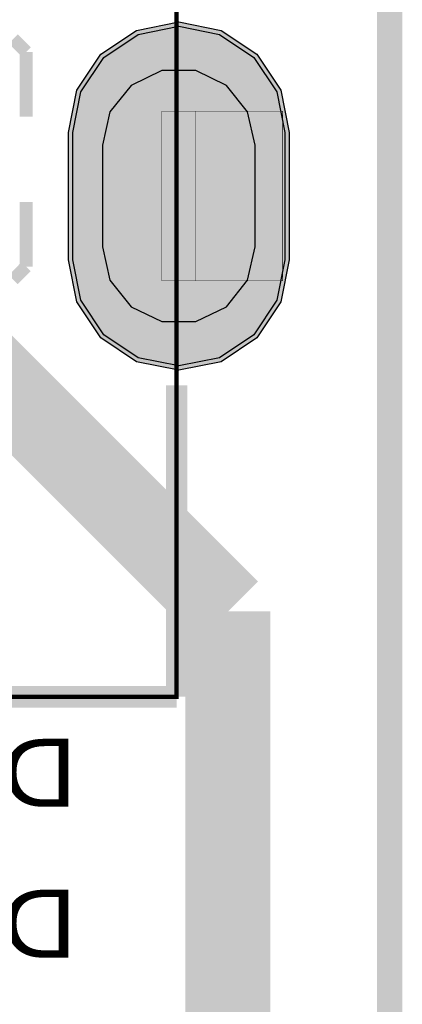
# Model space of a CAD drawing. Header units: millimetres. Extents: x -8 to 125, y -6 to 113.
# Tile 141 of 142: x 114.39 to 118.9, y 84.78 to 96.38. Entities that reach past the tile are written whole.
import ezdxf
from ezdxf.enums import TextEntityAlignment as Align

# ---------------------------------------------------------------- set-up
doc = ezdxf.new("R2010")
doc.units = ezdxf.units.MM
for name, color, linetype, true_color in [('Board Outline Layer', 7, 'Continuous', 0xff00ff), ('Bottom Layer', 7, 'Continuous', 0x0000ff), ('Bottom Silkscreen Layer', 7, 'Continuous', 0x66cc33), ('Component Shape Layer', 7, 'Continuous', 0x00cccc), ('Hole Layer', 7, 'Continuous', 0x222222), ('Multi-Layer', 7, 'Continuous', 0xc0c0c0), ('Pin Floating Layer', 7, 'Continuous', 0xff99ff), ('Pin Soldering Layer', 7, 'Continuous', 0xcc9999), ('Top Layer', 7, 'Continuous', 0xff0000), ('Top Paste Mask Layer', 7, 'Continuous', 0x808080), ('Top Silkscreen Layer', 7, 'Continuous', 0xffcc00), ('Top Solder Mask Layer', 7, 'Continuous', 0x800080)]:
    doc.layers.add(name, color=color, linetype=linetype, true_color=true_color)
doc.styles.get("Standard").update_dxf_attribs({"font": 'arial.ttf'})

msp = doc.modelspace()

# ---------------------------------------------------------------- hatches: boundary and pattern name
at = {"layer": 'Bottom Layer'}
msp.add_hatch(color=256, dxfattribs=at).paths.add_polyline_path([(117.511, 93.553), (117.416, 93.075), (117.145, 92.669), (116.74, 92.398), (116.261, 92.303), (115.783, 92.398), (115.377, 92.669), (115.106, 93.075), (115.011, 93.553), (115.011, 95.053), (115.106, 95.531), (115.377, 95.937), (115.783, 96.208), (116.261, 96.303), (116.74, 96.208), (117.145, 95.937), (117.416, 95.531), (117.511, 95.053)])
at = {"layer": 'Hole Layer'}
msp.add_hatch(color=256, dxfattribs=at).paths.add_polyline_path([(115.361, 93.703), (115.45, 93.313), (115.7, 92.999), (116.061, 92.826), (116.461, 92.826), (116.822, 92.999), (117.072, 93.313), (117.161, 93.703), (117.161, 94.903), (117.072, 95.294), (116.822, 95.607), (116.461, 95.781), (116.061, 95.781), (115.7, 95.607), (115.45, 95.294), (115.361, 94.903)])
at = {"layer": 'Multi-Layer'}
msp.add_hatch(color=256, dxfattribs=at).paths.add_polyline_path([(117.511, 93.553), (117.416, 93.075), (117.145, 92.669), (116.74, 92.398), (116.261, 92.303), (115.783, 92.398), (115.377, 92.669), (115.106, 93.075), (115.011, 93.553), (115.011, 95.053), (115.106, 95.531), (115.377, 95.937), (115.783, 96.208), (116.261, 96.303), (116.74, 96.208), (117.145, 95.937), (117.416, 95.531), (117.511, 95.053)])
msp.add_hatch(color=256, dxfattribs=at).paths.add_polyline_path([(117.511, 93.553), (117.416, 93.075), (117.145, 92.669), (116.74, 92.398), (116.261, 92.303), (115.783, 92.398), (115.377, 92.669), (115.106, 93.075), (115.011, 93.553), (115.011, 95.053), (115.106, 95.531), (115.377, 95.937), (115.783, 96.208), (116.261, 96.303), (116.74, 96.208), (117.145, 95.937), (117.416, 95.531), (117.511, 95.053)])
msp.add_hatch(color=256, dxfattribs=at).paths.add_polyline_path([(117.511, 93.553), (117.416, 93.075), (117.145, 92.669), (116.74, 92.398), (116.261, 92.303), (115.783, 92.398), (115.377, 92.669), (115.106, 93.075), (115.011, 93.553), (115.011, 95.053), (115.106, 95.531), (115.377, 95.937), (115.783, 96.208), (116.261, 96.303), (116.74, 96.208), (117.145, 95.937), (117.416, 95.531), (117.511, 95.053)])
at = {"layer": 'Pin Floating Layer'}
msp.add_hatch(color=256, dxfattribs=at).paths.add_polyline_path([(116.061, 93.303), (117.486, 93.303), (117.486, 95.303), (116.061, 95.303)])
at = {"layer": 'Pin Soldering Layer'}
msp.add_hatch(color=256, dxfattribs=at).paths.add_polyline_path([(116.061, 95.303), (116.461, 95.303), (116.461, 93.303), (116.061, 93.303)])
at = {"layer": 'Top Layer'}
msp.add_hatch(color=256, dxfattribs=at).paths.add_polyline_path([(117.511, 93.553), (117.416, 93.075), (117.145, 92.669), (116.74, 92.398), (116.261, 92.303), (115.783, 92.398), (115.377, 92.669), (115.106, 93.075), (115.011, 93.553), (115.011, 95.053), (115.106, 95.531), (115.377, 95.937), (115.783, 96.208), (116.261, 96.303), (116.74, 96.208), (117.145, 95.937), (117.416, 95.531), (117.511, 95.053)])
at = {"layer": 'Top Paste Mask Layer'}
msp.add_hatch(color=256, dxfattribs=at).paths.add_polyline_path([(117.511, 93.553), (117.416, 93.075), (117.145, 92.669), (116.74, 92.398), (116.261, 92.303), (115.783, 92.398), (115.377, 92.669), (115.106, 93.075), (115.011, 93.553), (115.011, 95.053), (115.106, 95.531), (115.377, 95.937), (115.783, 96.208), (116.261, 96.303), (116.74, 96.208), (117.145, 95.937), (117.416, 95.531), (117.511, 95.053)])
at = {"layer": 'Top Solder Mask Layer'}
msp.add_hatch(color=256, dxfattribs=at).paths.add_polyline_path([(117.562, 93.553), (117.463, 93.055), (117.181, 92.633), (116.759, 92.351), (116.261, 92.252), (115.763, 92.351), (115.341, 92.633), (115.059, 93.055), (114.96, 93.553), (114.96, 95.053), (115.059, 95.551), (115.341, 95.973), (115.763, 96.255), (116.261, 96.354), (116.759, 96.255), (117.181, 95.973), (117.463, 95.551), (117.562, 95.053)])

# ---------------------------------------------------------------- linework, layer by layer
at = {"layer": 'Board Outline Layer', "const_width": 0.3}
msp.add_lwpolyline([(2.794, 100.008), (116.078, 100.008), (118.746, 97.536), (118.746, 3.262), (115.042, 0.008), (2.754, 0.008), (0, 3.262), (0, 96.754)], close=True, dxfattribs=at)
at = {"layer": 'Bottom Layer'}
msp.add_lwpolyline([(117.511, 93.553), (117.416, 93.075), (117.145, 92.669), (116.74, 92.398), (116.261, 92.303), (115.783, 92.398), (115.377, 92.669), (115.106, 93.075), (115.011, 93.553), (115.011, 95.053), (115.106, 95.531), (115.377, 95.937), (115.783, 96.208), (116.261, 96.303), (116.74, 96.208), (117.145, 95.937), (117.416, 95.531), (117.511, 95.053)], close=True, dxfattribs=at)
at = {"layer": 'Bottom Layer', "const_width": 1}
for points in [[(113.792, 92.456), (116.84, 89.408)], [(116.84, 89.408), (116.84, 13.208)]]:
    msp.add_lwpolyline(points, dxfattribs=at)
at = {"layer": 'Bottom Silkscreen Layer', "const_width": 0.152}
for points in [[(114.462, 96.001), (114.31, 96.153)], [(114.462, 96.001), (114.31, 96.153)], [(114.462, 96.001), (114.462, 95.239)], [(114.462, 96.001), (114.462, 95.239)], [(114.462, 93.471), (114.462, 94.233)], [(114.462, 93.471), (114.462, 94.233)], [(114.31, 93.318), (114.462, 93.471)], [(114.31, 93.318), (114.462, 93.471)]]:
    msp.add_lwpolyline(points, dxfattribs=at)
at = {"layer": 'Component Shape Layer', "const_width": 0.0508}
msp.add_lwpolyline([(116.236, 104.703), (116.236, 88.403), (104.236, 88.403), (104.236, 104.703)], close=True, dxfattribs=at)
msp.add_lwpolyline([(116.236, 104.703), (116.236, 88.403), (104.236, 88.403), (104.236, 104.703)], close=True, dxfattribs=at)
at = {"layer": 'Hole Layer'}
msp.add_lwpolyline([(115.361, 93.703), (115.45, 93.313), (115.7, 92.999), (116.061, 92.826), (116.461, 92.826), (116.822, 92.999), (117.072, 93.313), (117.161, 93.703), (117.161, 94.903), (117.072, 95.294), (116.822, 95.607), (116.461, 95.781), (116.061, 95.781), (115.7, 95.607), (115.45, 95.294), (115.361, 94.903)], close=True, dxfattribs=at)
at = {"layer": 'Multi-Layer'}
msp.add_lwpolyline([(117.511, 93.553), (117.416, 93.075), (117.145, 92.669), (116.74, 92.398), (116.261, 92.303), (115.783, 92.398), (115.377, 92.669), (115.106, 93.075), (115.011, 93.553), (115.011, 95.053), (115.106, 95.531), (115.377, 95.937), (115.783, 96.208), (116.261, 96.303), (116.74, 96.208), (117.145, 95.937), (117.416, 95.531), (117.511, 95.053)], close=True, dxfattribs=at)
msp.add_lwpolyline([(117.511, 93.553), (117.416, 93.075), (117.145, 92.669), (116.74, 92.398), (116.261, 92.303), (115.783, 92.398), (115.377, 92.669), (115.106, 93.075), (115.011, 93.553), (115.011, 95.053), (115.106, 95.531), (115.377, 95.937), (115.783, 96.208), (116.261, 96.303), (116.74, 96.208), (117.145, 95.937), (117.416, 95.531), (117.511, 95.053)], close=True, dxfattribs=at)
msp.add_lwpolyline([(117.511, 93.553), (117.416, 93.075), (117.145, 92.669), (116.74, 92.398), (116.261, 92.303), (115.783, 92.398), (115.377, 92.669), (115.106, 93.075), (115.011, 93.553), (115.011, 95.053), (115.106, 95.531), (115.377, 95.937), (115.783, 96.208), (116.261, 96.303), (116.74, 96.208), (117.145, 95.937), (117.416, 95.531), (117.511, 95.053)], close=True, dxfattribs=at)
at = {"layer": 'Pin Floating Layer', "const_width": 0.00508}
msp.add_lwpolyline([(116.061, 93.303), (117.486, 93.303), (117.486, 95.303), (116.061, 95.303)], close=True, dxfattribs=at)
msp.add_lwpolyline([(116.061, 93.303), (117.486, 93.303), (117.486, 95.303), (116.061, 95.303)], close=True, dxfattribs=at)
at = {"layer": 'Pin Soldering Layer', "const_width": 0.00508}
msp.add_lwpolyline([(116.061, 95.303), (116.461, 95.303), (116.461, 93.303), (116.061, 93.303)], close=True, dxfattribs=at)
msp.add_lwpolyline([(116.061, 95.303), (116.461, 95.303), (116.461, 93.303), (116.061, 93.303)], close=True, dxfattribs=at)
at = {"layer": 'Top Layer'}
msp.add_lwpolyline([(117.511, 93.553), (117.416, 93.075), (117.145, 92.669), (116.74, 92.398), (116.261, 92.303), (115.783, 92.398), (115.377, 92.669), (115.106, 93.075), (115.011, 93.553), (115.011, 95.053), (115.106, 95.531), (115.377, 95.937), (115.783, 96.208), (116.261, 96.303), (116.74, 96.208), (117.145, 95.937), (117.416, 95.531), (117.511, 95.053)], close=True, dxfattribs=at)
at = {"layer": 'Top Layer', "const_width": 1}
for points in [[(112.776, 93.472), (116.84, 89.408)], [(116.84, 89.408), (116.84, 16.51)]]:
    msp.add_lwpolyline(points, dxfattribs=at)
at = {"layer": 'Top Paste Mask Layer'}
msp.add_lwpolyline([(117.511, 93.553), (117.416, 93.075), (117.145, 92.669), (116.74, 92.398), (116.261, 92.303), (115.783, 92.398), (115.377, 92.669), (115.106, 93.075), (115.011, 93.553), (115.011, 95.053), (115.106, 95.531), (115.377, 95.937), (115.783, 96.208), (116.261, 96.303), (116.74, 96.208), (117.145, 95.937), (117.416, 95.531), (117.511, 95.053)], close=True, dxfattribs=at)
at = {"layer": 'Top Silkscreen Layer', "const_width": 0.254}
for points in [[(116.236, 88.403), (116.236, 92.072)], [(116.236, 88.403), (116.236, 92.072)], [(104.361, 88.403), (116.236, 88.403)], [(104.361, 88.403), (116.236, 88.403)]]:
    msp.add_lwpolyline(points, dxfattribs=at)
at = {"layer": 'Top Solder Mask Layer'}
msp.add_lwpolyline([(117.562, 93.553), (117.463, 93.055), (117.181, 92.633), (116.759, 92.351), (116.261, 92.252), (115.763, 92.351), (115.341, 92.633), (115.059, 93.055), (114.96, 93.553), (114.96, 95.053), (115.059, 95.551), (115.341, 95.973), (115.763, 96.255), (116.261, 96.354), (116.759, 96.255), (117.181, 95.973), (117.463, 95.551), (117.562, 95.053)], close=True, dxfattribs=at)

# ---------------------------------------------------------------- texts
at = {"layer": 'Bottom Silkscreen Layer', "text_generation_flag": 2, "width": 1.1}
for s, p in [('D25', (115.062, 86.868)), ('D26', (115.062, 85.09))]:
    msp.add_text(s, height=0.8001, dxfattribs=at).set_placement(p, align=Align.BOTTOM_LEFT)

doc.saveas('drawing.dxf')
